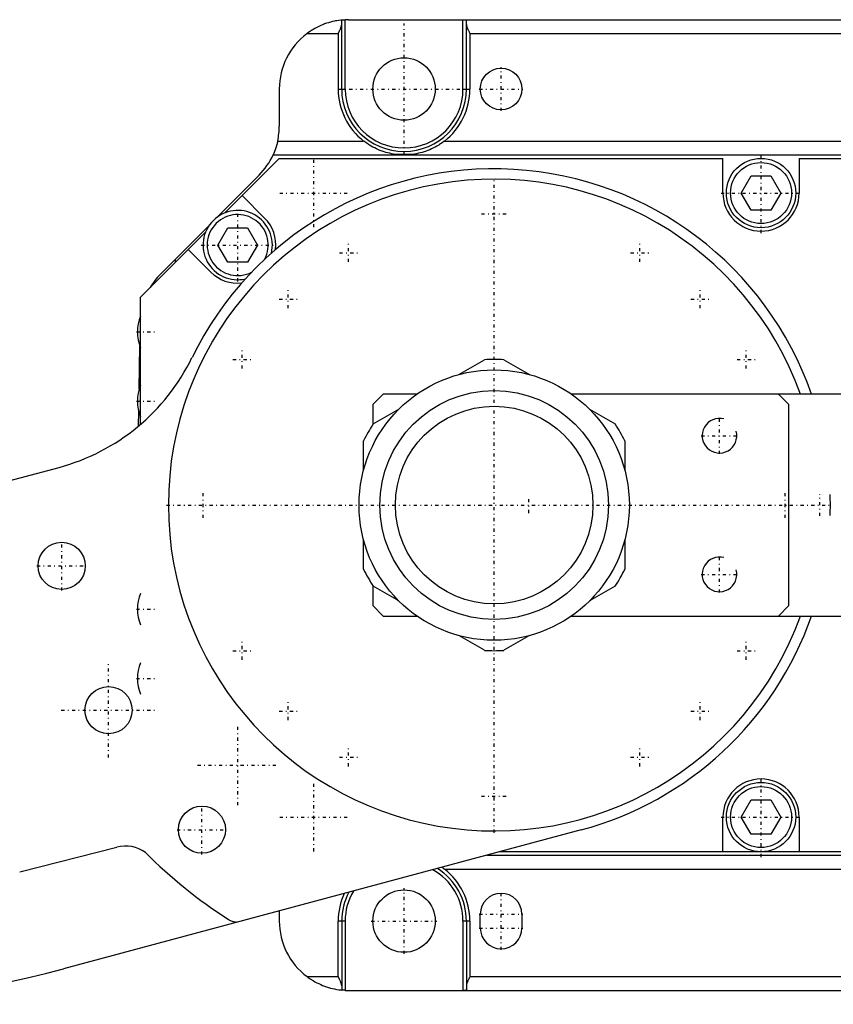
# Model space of a CAD drawing. Extents: x -392 to 171, y -72 to 70.
# Tile 3 of 4: x -68 to 49, y -72 to 70. Entities that reach past the tile are written whole.
import ezdxf

# ---------------------------------------------------------------- set-up
doc = ezdxf.new("R2010")
doc.units = 0
doc.linetypes.add('CENTER', pattern=[1.5, 0.45, -0.5, 0.05, -0.5])
for name, color, linetype in [('AM_0', 7, 'CONTINUOUS'), ('AM_10', 7, 'CONTINUOUS'), ('AM_7', 7, 'CENTER')]:
    doc.layers.add(name, color=color, linetype=linetype)

msp = doc.modelspace()

# ---------------------------------------------------------------- linework, layer by layer
at = {"layer": 'AM_0', "color": 7, "linetype": 'CONTINUOUS'}
for p, q in [((-22, 60), (-22, 69.94)), ((-21.5, 60), (-21.5, 69.99)), ((-21, 70), (119, 70)), ((-4.5, 60), (-4.5, 70)), ((-4, 60), (-4, 69.94)), ((-27, 68), (-22.5, 68)), ((-22.5, 68), (-22.5, 60)), ((-3.5, 68), (-3.5, 60)), ((-3.5, 68), (97.5, 68)), ((-31, 60), (-31, 54.64)), ((-22.5, 60), (-21.5, 60)), ((-4.5, 60), (-3.5, 60)), ((-31.23, 52.5), (-18.83, 52.5)), ((-7.17, 52.5), (101.17, 52.5)), ((-38.86, 42.14), (-31, 50)), ((-31.9, 50.5), (127, 50.5)), ((-31, 50), (33, 50)), ((-11.9, 50.56), (-14.1, 50.56)), ((33, 45), (33, 50)), ((44, 50), (44, 45)), ((44, 50), (103, 50)), ((-33.91, 47.59), (-39.89, 41.58)), ((35.64, 45), (37.07, 47.48)), ((37.07, 47.48), (39.93, 47.48)), ((39.93, 47.48), (41.36, 45)), ((-36.36, 44.64), (-33.11, 41.39)), ((37.07, 42.52), (35.64, 45)), ((41.36, 45), (39.93, 42.52)), ((39.93, 42.52), (37.07, 42.52)), ((-48.13, 33.3), (-41.09, 40.37)), ((-39.86, 37.5), (-38.43, 39.97)), ((-38.43, 39.97), (-35.57, 39.97)), ((-35.57, 39.97), (-34.14, 37.5)), ((-51, 30), (-41.64, 39.36)), ((-38.43, 35.02), (-39.86, 37.5)), ((-34.14, 37.5), (-35.57, 35.02)), ((-40.89, 33.61), (-44.14, 36.86)), ((-46, 35.44), (-46, 35)), ((-35.57, 35.02), (-38.43, 35.02)), ((-51, 11.66), (-51, 30)), ((-51.21, 16.7), (-51.1, 22.98)), ((-5.1, 18.82), (-1.41, 20.95)), ((1.41, 20.95), (5.1, 18.82)), ((-16, 16), (-17.5, 14.5)), ((-11.15, 16), (-16, 16)), ((110, 16), (11.15, 16)), ((42.5, 14.5), (41, 16)), ((-17.5, 14.5), (-17.5, 11.61)), ((42.5, -14.5), (42.5, 14.5)), ((-51.3, 11.41), (-51.26, 13.49)), ((-17.44, 11.7), (-13.75, 13.83)), ((13.75, 13.83), (17.44, 11.7)), ((-18.85, 4.99), (-18.85, 9.26)), ((18.85, 9.26), (18.85, 4.99)), ((-80.22, 0.75), (-62.76, 5.44)), ((-18.85, -9.26), (-18.85, -4.99)), ((18.85, -4.99), (18.85, -9.26)), ((-17.5, -11.61), (-17.5, -14.5)), ((-13.75, -13.83), (-17.44, -11.7)), ((17.44, -11.7), (13.75, -13.83)), ((-17.5, -14.5), (-16, -16)), ((41, -16), (42.5, -14.5)), ((-16, -16), (-11.15, -16)), ((11.15, -16), (110, -16)), ((-1.41, -20.95), (-5.1, -18.82)), ((5.1, -18.82), (1.41, -20.95)), ((35.64, -45), (37.07, -42.53)), ((37.07, -42.53), (39.93, -42.53)), ((39.93, -42.53), (41.36, -45)), ((33, -50), (33, -45)), ((37.07, -47.48), (35.64, -45)), ((41.36, -45), (39.93, -47.48)), ((44, -45), (44, -50)), ((12.56, -46.84), (-62.15, -66.88)), ((39.93, -47.48), (37.07, -47.48)), ((-68.45, -52.88), (-54.43, -49.33)), ((-1.07, -50.5), (127, -50.5)), ((126, -50), (0.8, -50)), ((-7.17, -52.5), (101.17, -52.5)), ((-31, -58.53), (-31, -60)), ((-2, -61), (-2, -59)), ((4, -59), (4, -61)), ((-37.21, -60.11), (-37.21, -60.19)), ((-22.5, -68), (-22.5, -60)), ((-21.5, -60), (-22.5, -60)), ((-22, -60), (-22, -69.94)), ((-21.5, -60), (-21.5, -69.99)), ((-4.5, -60), (-4.5, -70)), ((-3.5, -60), (-4.5, -60)), ((-4, -60), (-4, -69.94)), ((-3.5, -60), (-3.5, -68)), ((-27, -68), (-22.5, -68)), ((-3.5, -68), (97.5, -68)), ((-21, -70), (119, -70))]:
    msp.add_line(p, q, dxfattribs=at)
for points in [[(-22, 69.95, 0), (-22.14, 69.93, 0), (-22.43, 69.9, 0), (-22.72, 69.85, 0), (-22.87, 69.82, 0), (-23.02, 69.79, 0), (-23.31, 69.73, 0), (-23.6, 69.66, 0), (-23.89, 69.57, 0), (-24.18, 69.48, 0), (-24.46, 69.38, 0), (-24.61, 69.33, 0), (-24.75, 69.27, 0), (-25.03, 69.15, 0), (-25.31, 69.02, 0), (-25.58, 68.89, 0), (-25.85, 68.75, 0), (-26.11, 68.59, 0), (-26.25, 68.51, 0), (-26.37, 68.43, 0), (-26.63, 68.27, 0), (-26.88, 68.09, 0), (-27, 68, 0)], [(-22, 69.95, 0), (-22, 69.95, 0), (-22, 69.95, 0), (-21.99, 69.95, 0), (-21.99, 69.95, 0), (-21.99, 69.95, 0), (-21.99, 69.95, 0), (-21.99, 69.95, 0), (-21.99, 69.95, 0), (-21.99, 69.95, 0), (-21.99, 69.95, 0), (-21.99, 69.95, 0), (-21.99, 69.95, 0), (-21.98, 69.95, 0), (-21.98, 69.95, 0), (-21.98, 69.95, 0), (-21.98, 69.95, 0), (-21.98, 69.95, 0), (-21.98, 69.95, 0), (-21.97, 69.95, 0), (-21.97, 69.95, 0), (-21.97, 69.95, 0), (-21.97, 69.95, 0), (-21.97, 69.95, 0), (-21.96, 69.95, 0), (-21.96, 69.95, 0), (-21.96, 69.95, 0), (-21.96, 69.95, 0), (-21.96, 69.95, 0), (-21.95, 69.95, 0), (-21.95, 69.95, 0), (-21.95, 69.95, 0), (-21.94, 69.96, 0), (-21.94, 69.96, 0), (-21.94, 69.96, 0), (-21.94, 69.96, 0), (-21.93, 69.96, 0), (-21.93, 69.96, 0), (-21.93, 69.96, 0), (-21.92, 69.96, 0), (-21.92, 69.96, 0), (-21.92, 69.96, 0), (-21.92, 69.96, 0), (-21.91, 69.96, 0), (-21.91, 69.96, 0), (-21.91, 69.96, 0), (-21.9, 69.96, 0), (-21.9, 69.96, 0), (-21.9, 69.96, 0), (-21.89, 69.96, 0), (-21.89, 69.96, 0), (-21.89, 69.96, 0), (-21.88, 69.96, 0), (-21.88, 69.96, 0), (-21.87, 69.96, 0), (-21.87, 69.96, 0), (-21.87, 69.96, 0), (-21.86, 69.96, 0), (-21.86, 69.96, 0), (-21.85, 69.96, 0), (-21.85, 69.96, 0), (-21.85, 69.96, 0), (-21.85, 69.96, 0), (-21.84, 69.96, 0), (-21.84, 69.97, 0), (-21.83, 69.97, 0), (-21.83, 69.97, 0), (-21.83, 69.97, 0), (-21.82, 69.97, 0), (-21.82, 69.97, 0), (-21.82, 69.97, 0), (-21.81, 69.97, 0), (-21.8, 69.97, 0), (-21.8, 69.97, 0), (-21.79, 69.97, 0), (-21.79, 69.97, 0), (-21.79, 69.97, 0), (-21.78, 69.97, 0), (-21.78, 69.97, 0), (-21.77, 69.97, 0), (-21.77, 69.97, 0), (-21.76, 69.97, 0), (-21.75, 69.97, 0), (-21.75, 69.97, 0), (-21.75, 69.97, 0), (-21.74, 69.97, 0), (-21.74, 69.97, 0), (-21.73, 69.97, 0), (-21.72, 69.97, 0), (-21.72, 69.97, 0), (-21.72, 69.97, 0), (-21.71, 69.97, 0), (-21.71, 69.98, 0), (-21.7, 69.98, 0), (-21.69, 69.98, 0), (-21.69, 69.98, 0), (-21.68, 69.98, 0), (-21.68, 69.98, 0), (-21.67, 69.98, 0), (-21.67, 69.98, 0), (-21.66, 69.98, 0), (-21.65, 69.98, 0), (-21.65, 69.98, 0), (-21.64, 69.98, 0), (-21.64, 69.98, 0), (-21.64, 69.98, 0), (-21.63, 69.98, 0), (-21.62, 69.98, 0), (-21.62, 69.98, 0), (-21.62, 69.98, 0), (-21.61, 69.98, 0), (-21.6, 69.98, 0), (-21.6, 69.98, 0), (-21.6, 69.98, 0), (-21.59, 69.98, 0), (-21.58, 69.98, 0), (-21.58, 69.98, 0), (-21.57, 69.98, 0), (-21.56, 69.98, 0), (-21.56, 69.98, 0), (-21.56, 69.98, 0), (-21.55, 69.98, 0), (-21.54, 69.99, 0), (-21.54, 69.99, 0), (-21.53, 69.99, 0), (-21.52, 69.99, 0), (-21.52, 69.99, 0), (-21.52, 69.99, 0), (-21.51, 69.99, 0), (-21.5, 69.99, 0), (-21.5, 69.99, 0)], [(-22, 69.94, 0), (-22, 69.94, 0), (-22, 69.94, 0), (-22, 69.95, 0), (-22, 69.95, 0)], [(-4.5, 70, 0), (-4.5, 70, 0), (-4.49, 70, 0), (-4.48, 70, 0), (-4.48, 70, 0), (-4.48, 70, 0), (-4.47, 70, 0), (-4.46, 70, 0), (-4.45, 70, 0), (-4.45, 70, 0), (-4.44, 70, 0), (-4.44, 70, 0), (-4.43, 70, 0), (-4.42, 70, 0), (-4.42, 70, 0), (-4.41, 70, 0), (-4.4, 70, 0), (-4.4, 70, 0), (-4.39, 70, 0), (-4.39, 70, 0), (-4.38, 70, 0), (-4.37, 70, 0), (-4.37, 70, 0), (-4.37, 70, 0), (-4.36, 70, 0), (-4.35, 70, 0), (-4.35, 70, 0), (-4.35, 70, 0), (-4.34, 70, 0), (-4.33, 70, 0), (-4.32, 70, 0), (-4.32, 70, 0), (-4.31, 70, 0), (-4.31, 70, 0), (-4.3, 70, 0), (-4.3, 70, 0), (-4.29, 70, 0), (-4.28, 70, 0), (-4.28, 70, 0), (-4.27, 70, 0), (-4.27, 70, 0), (-4.26, 70, 0), (-4.26, 70, 0), (-4.25, 70, 0), (-4.24, 70, 0), (-4.24, 70, 0), (-4.23, 70, 0), (-4.23, 70, 0), (-4.23, 70, 0), (-4.22, 70, 0), (-4.21, 70, 0), (-4.21, 70, 0), (-4.2, 70, 0), (-4.2, 70, 0), (-4.19, 70, 0), (-4.19, 70, 0), (-4.18, 70, 0), (-4.18, 70, 0), (-4.17, 70, 0), (-4.17, 70, 0), (-4.16, 70, 0), (-4.16, 70, 0), (-4.16, 70, 0), (-4.15, 70, 0), (-4.15, 69.99, 0), (-4.14, 69.99, 0), (-4.14, 69.99, 0), (-4.14, 69.99, 0), (-4.13, 69.99, 0), (-4.13, 69.99, 0), (-4.13, 69.99, 0), (-4.12, 69.99, 0), (-4.12, 69.99, 0), (-4.11, 69.99, 0), (-4.11, 69.99, 0), (-4.1, 69.99, 0), (-4.1, 69.99, 0), (-4.1, 69.99, 0), (-4.1, 69.99, 0), (-4.09, 69.99, 0), (-4.09, 69.99, 0), (-4.08, 69.99, 0), (-4.08, 69.99, 0), (-4.08, 69.99, 0), (-4.08, 69.99, 0), (-4.07, 69.99, 0), (-4.07, 69.98, 0), (-4.06, 69.98, 0), (-4.06, 69.98, 0), (-4.06, 69.98, 0), (-4.06, 69.98, 0), (-4.05, 69.98, 0), (-4.05, 69.98, 0), (-4.05, 69.98, 0), (-4.04, 69.98, 0), (-4.04, 69.98, 0), (-4.04, 69.98, 0), (-4.04, 69.98, 0), (-4.04, 69.98, 0), (-4.03, 69.97, 0), (-4.03, 69.97, 0), (-4.03, 69.97, 0), (-4.03, 69.97, 0), (-4.02, 69.97, 0), (-4.02, 69.97, 0), (-4.02, 69.97, 0), (-4.02, 69.97, 0), (-4.02, 69.97, 0), (-4.02, 69.96, 0), (-4.02, 69.96, 0), (-4.01, 69.96, 0), (-4.01, 69.96, 0), (-4.01, 69.96, 0), (-4.01, 69.96, 0), (-4.01, 69.96, 0), (-4.01, 69.96, 0), (-4.01, 69.96, 0), (-4.01, 69.95, 0), (-4, 69.95, 0), (-4, 69.95, 0), (-4, 69.95, 0), (-4, 69.95, 0), (-4, 69.95, 0), (-4, 69.95, 0), (-4, 69.94, 0), (-4, 69.94, 0), (-4, 69.94, 0), (-4, 69.94, 0), (-4, 69.94, 0), (-4, 69.94, 0), (-4, 69.94, 0)], [(-22.5, 68, 0), (-22.48, 68.04, 0), (-22.44, 68.11, 0), (-22.41, 68.19, 0), (-22.39, 68.23, 0), (-22.37, 68.27, 0), (-22.33, 68.34, 0), (-22.29, 68.42, 0), (-22.26, 68.5, 0), (-22.22, 68.58, 0), (-22.19, 68.65, 0), (-22.17, 68.69, 0), (-22.16, 68.73, 0), (-22.13, 68.8, 0), (-22.1, 68.88, 0), (-22.07, 68.95, 0), (-22.05, 69.02, 0), (-22.03, 69.09, 0), (-22.02, 69.13, 0), (-22.02, 69.16, 0), (-22.01, 69.2, 0), (-22.01, 69.21, 0), (-22.01, 69.22, 0), (-22.01, 69.23, 0), (-22.01, 69.23, 0), (-22, 69.24, 0), (-22, 69.25, 0), (-22, 69.26, 0), (-22, 69.28, 0), (-22, 69.29, 0), (-22, 69.29, 0), (-22, 69.3, 0), (-22, 69.31, 0), (-22, 69.32, 0), (-22, 69.32, 0)], [(-4, 69.32, 0), (-4, 69.32, 0), (-4, 69.31, 0), (-4, 69.3, 0), (-4, 69.29, 0), (-4, 69.29, 0), (-4, 69.28, 0), (-4, 69.26, 0), (-4, 69.25, 0), (-4, 69.24, 0), (-3.99, 69.23, 0), (-3.99, 69.23, 0), (-3.99, 69.22, 0), (-3.99, 69.21, 0), (-3.99, 69.2, 0), (-3.98, 69.16, 0), (-3.98, 69.13, 0), (-3.97, 69.09, 0), (-3.95, 69.02, 0), (-3.93, 68.95, 0), (-3.9, 68.88, 0), (-3.87, 68.8, 0), (-3.84, 68.73, 0), (-3.83, 68.69, 0), (-3.81, 68.65, 0), (-3.78, 68.58, 0), (-3.74, 68.5, 0), (-3.71, 68.42, 0), (-3.67, 68.34, 0), (-3.63, 68.27, 0), (-3.61, 68.23, 0), (-3.59, 68.19, 0), (-3.56, 68.11, 0), (-3.52, 68.04, 0), (-3.5, 68, 0)], [(-31.23, 52.5, 0), (-31.23, 52.49, 0), (-31.24, 52.46, 0), (-31.25, 52.43, 0), (-31.25, 52.42, 0), (-31.25, 52.4, 0), (-31.26, 52.37, 0), (-31.27, 52.34, 0), (-31.27, 52.32, 0), (-31.28, 52.29, 0), (-31.29, 52.26, 0), (-31.29, 52.24, 0), (-31.29, 52.23, 0), (-31.3, 52.2, 0), (-31.31, 52.17, 0), (-31.32, 52.15, 0), (-31.32, 52.12, 0), (-31.33, 52.09, 0), (-31.33, 52.07, 0), (-31.34, 52.06, 0), (-31.35, 52.03, 0), (-31.35, 52, 0), (-31.36, 51.99, 0), (-31.36, 51.97, 0), (-31.37, 51.95, 0), (-31.38, 51.92, 0), (-31.38, 51.9, 0), (-31.39, 51.89, 0), (-31.39, 51.86, 0), (-31.4, 51.83, 0), (-31.41, 51.81, 0), (-31.42, 51.78, 0), (-31.43, 51.75, 0), (-31.43, 51.74, 0), (-31.43, 51.73, 0), (-31.44, 51.7, 0), (-31.45, 51.67, 0), (-31.46, 51.65, 0), (-31.47, 51.62, 0), (-31.48, 51.59, 0), (-31.48, 51.58, 0), (-31.48, 51.57, 0), (-31.49, 51.54, 0), (-31.5, 51.52, 0), (-31.51, 51.49, 0), (-31.52, 51.47, 0), (-31.53, 51.44, 0), (-31.53, 51.43, 0), (-31.53, 51.42, 0), (-31.54, 51.39, 0), (-31.55, 51.37, 0), (-31.56, 51.34, 0), (-31.57, 51.32, 0), (-31.58, 51.3, 0), (-31.58, 51.29, 0), (-31.58, 51.28, 0), (-31.59, 51.25, 0), (-31.6, 51.23, 0), (-31.61, 51.21, 0), (-31.61, 51.19, 0), (-31.62, 51.17, 0), (-31.63, 51.16, 0), (-31.63, 51.15, 0), (-31.64, 51.12, 0), (-31.65, 51.1, 0), (-31.65, 51.09, 0), (-31.65, 51.08, 0), (-31.66, 51.07, 0), (-31.67, 51.05, 0), (-31.67, 51.04, 0), (-31.68, 51.03, 0), (-31.68, 51.01, 0), (-31.69, 50.99, 0), (-31.7, 50.97, 0), (-31.7, 50.95, 0), (-31.71, 50.94, 0), (-31.72, 50.93, 0), (-31.72, 50.92, 0), (-31.73, 50.9, 0), (-31.73, 50.88, 0), (-31.74, 50.87, 0), (-31.75, 50.85, 0), (-31.75, 50.83, 0), (-31.76, 50.82, 0), (-31.76, 50.82, 0), (-31.77, 50.8, 0), (-31.77, 50.79, 0), (-31.78, 50.77, 0), (-31.79, 50.76, 0), (-31.79, 50.74, 0), (-31.79, 50.73, 0), (-31.8, 50.73, 0), (-31.8, 50.71, 0), (-31.81, 50.7, 0), (-31.81, 50.69, 0), (-31.82, 50.68, 0), (-31.82, 50.66, 0), (-31.83, 50.66, 0), (-31.83, 50.65, 0), (-31.83, 50.64, 0), (-31.84, 50.63, 0), (-31.84, 50.62, 0), (-31.85, 50.61, 0), (-31.85, 50.6, 0), (-31.85, 50.6, 0), (-31.86, 50.59, 0), (-31.86, 50.58, 0), (-31.86, 50.57, 0), (-31.87, 50.57, 0), (-31.87, 50.57, 0), (-31.87, 50.56, 0), (-31.87, 50.55, 0), (-31.88, 50.55, 0), (-31.88, 50.55, 0), (-31.88, 50.54, 0), (-31.88, 50.53, 0), (-31.88, 50.53, 0), (-31.89, 50.52, 0), (-31.89, 50.52, 0), (-31.89, 50.52, 0), (-31.89, 50.52, 0), (-31.89, 50.51, 0), (-31.89, 50.51, 0), (-31.89, 50.51, 0), (-31.9, 50.5, 0), (-31.9, 50.5, 0), (-31.9, 50.5, 0), (-31.9, 50.5, 0), (-31.9, 50.5, 0), (-31.9, 50.5, 0), (-31.9, 50.5, 0)], [(-14.1, 50.56, 0), (-14.23, 50.58, 0), (-14.51, 50.62, 0), (-14.79, 50.67, 0), (-14.93, 50.7, 0), (-15.07, 50.73, 0), (-15.34, 50.79, 0), (-15.62, 50.87, 0), (-15.89, 50.95, 0), (-16.17, 51.04, 0), (-16.44, 51.14, 0), (-16.57, 51.2, 0), (-16.71, 51.25, 0), (-16.97, 51.37, 0), (-17.23, 51.5, 0), (-17.49, 51.63, 0), (-17.75, 51.77, 0), (-18, 51.92, 0), (-18.12, 52, 0), (-18.24, 52.08, 0), (-18.48, 52.24, 0), (-18.72, 52.41, 0), (-18.83, 52.5, 0)], [(-7.17, 52.5, 0), (-7.28, 52.41, 0), (-7.52, 52.24, 0), (-7.76, 52.08, 0), (-7.88, 52, 0), (-8, 51.92, 0), (-8.25, 51.77, 0), (-8.51, 51.63, 0), (-8.77, 51.5, 0), (-9.03, 51.37, 0), (-9.29, 51.25, 0), (-9.43, 51.2, 0), (-9.56, 51.14, 0), (-9.83, 51.04, 0), (-10.11, 50.95, 0), (-10.38, 50.87, 0), (-10.66, 50.79, 0), (-10.93, 50.73, 0), (-11.07, 50.7, 0), (-11.21, 50.67, 0), (-11.49, 50.62, 0), (-11.77, 50.58, 0), (-11.9, 50.56, 0)], [(-7.53, -52.23, 0), (-7.47, -52.28, 0), (-7.35, -52.36, 0), (-7.23, -52.45, 0), (-7.17, -52.5, 0)], [(-27, -68, 0), (-26.88, -68.09, 0), (-26.63, -68.27, 0), (-26.37, -68.43, 0), (-26.25, -68.51, 0), (-26.11, -68.59, 0), (-25.85, -68.75, 0), (-25.58, -68.89, 0), (-25.31, -69.02, 0), (-25.03, -69.15, 0), (-24.75, -69.27, 0), (-24.61, -69.33, 0), (-24.46, -69.38, 0), (-24.18, -69.48, 0), (-23.89, -69.57, 0), (-23.6, -69.66, 0), (-23.31, -69.73, 0), (-23.02, -69.79, 0), (-22.87, -69.82, 0), (-22.72, -69.85, 0), (-22.43, -69.9, 0), (-22.14, -69.93, 0), (-22, -69.95, 0)], [(-22, -69.32, 0), (-22, -69.32, 0), (-22, -69.31, 0), (-22, -69.3, 0), (-22, -69.29, 0), (-22, -69.29, 0), (-22, -69.28, 0), (-22, -69.26, 0), (-22, -69.25, 0), (-22, -69.24, 0), (-22.01, -69.23, 0), (-22.01, -69.23, 0), (-22.01, -69.22, 0), (-22.01, -69.21, 0), (-22.01, -69.2, 0), (-22.02, -69.16, 0), (-22.02, -69.13, 0), (-22.03, -69.09, 0), (-22.05, -69.02, 0), (-22.07, -68.95, 0), (-22.1, -68.88, 0), (-22.13, -68.8, 0), (-22.16, -68.73, 0), (-22.17, -68.69, 0), (-22.19, -68.65, 0), (-22.22, -68.58, 0), (-22.26, -68.5, 0), (-22.29, -68.42, 0), (-22.33, -68.34, 0), (-22.37, -68.27, 0), (-22.39, -68.23, 0), (-22.41, -68.19, 0), (-22.44, -68.11, 0), (-22.48, -68.04, 0), (-22.5, -68, 0)], [(-3.5, -68, 0), (-3.52, -68.04, 0), (-3.56, -68.11, 0), (-3.59, -68.19, 0), (-3.61, -68.23, 0), (-3.63, -68.27, 0), (-3.67, -68.34, 0), (-3.71, -68.42, 0), (-3.74, -68.5, 0), (-3.78, -68.58, 0), (-3.81, -68.65, 0), (-3.83, -68.69, 0), (-3.84, -68.73, 0), (-3.87, -68.8, 0), (-3.9, -68.88, 0), (-3.93, -68.95, 0), (-3.95, -69.02, 0), (-3.97, -69.09, 0), (-3.98, -69.13, 0), (-3.98, -69.16, 0), (-3.99, -69.2, 0), (-3.99, -69.21, 0), (-3.99, -69.22, 0), (-3.99, -69.23, 0), (-3.99, -69.23, 0), (-4, -69.24, 0), (-4, -69.25, 0), (-4, -69.26, 0), (-4, -69.28, 0), (-4, -69.29, 0), (-4, -69.29, 0), (-4, -69.3, 0), (-4, -69.31, 0), (-4, -69.32, 0), (-4, -69.32, 0)], [(-22, -69.95, 0), (-22, -69.95, 0), (-22, -69.94, 0), (-22, -69.94, 0), (-22, -69.94, 0)], [(-21.5, -69.99, 0), (-21.5, -69.99, 0), (-21.51, -69.99, 0), (-21.52, -69.99, 0), (-21.52, -69.99, 0), (-21.52, -69.99, 0), (-21.53, -69.99, 0), (-21.54, -69.99, 0), (-21.54, -69.99, 0), (-21.55, -69.98, 0), (-21.56, -69.98, 0), (-21.56, -69.98, 0), (-21.56, -69.98, 0), (-21.57, -69.98, 0), (-21.58, -69.98, 0), (-21.58, -69.98, 0), (-21.59, -69.98, 0), (-21.6, -69.98, 0), (-21.6, -69.98, 0), (-21.6, -69.98, 0), (-21.61, -69.98, 0), (-21.62, -69.98, 0), (-21.62, -69.98, 0), (-21.62, -69.98, 0), (-21.63, -69.98, 0), (-21.64, -69.98, 0), (-21.64, -69.98, 0), (-21.64, -69.98, 0), (-21.65, -69.98, 0), (-21.65, -69.98, 0), (-21.66, -69.98, 0), (-21.67, -69.98, 0), (-21.67, -69.98, 0), (-21.68, -69.98, 0), (-21.68, -69.98, 0), (-21.69, -69.98, 0), (-21.69, -69.98, 0), (-21.7, -69.98, 0), (-21.71, -69.98, 0), (-21.71, -69.97, 0), (-21.72, -69.97, 0), (-21.72, -69.97, 0), (-21.72, -69.97, 0), (-21.73, -69.97, 0), (-21.74, -69.97, 0), (-21.74, -69.97, 0), (-21.75, -69.97, 0), (-21.75, -69.97, 0), (-21.75, -69.97, 0), (-21.76, -69.97, 0), (-21.77, -69.97, 0), (-21.77, -69.97, 0), (-21.78, -69.97, 0), (-21.78, -69.97, 0), (-21.79, -69.97, 0), (-21.79, -69.97, 0), (-21.79, -69.97, 0), (-21.8, -69.97, 0), (-21.8, -69.97, 0), (-21.81, -69.97, 0), (-21.82, -69.97, 0), (-21.82, -69.97, 0), (-21.82, -69.97, 0), (-21.83, -69.97, 0), (-21.83, -69.97, 0), (-21.83, -69.97, 0), (-21.84, -69.97, 0), (-21.84, -69.96, 0), (-21.85, -69.96, 0), (-21.85, -69.96, 0), (-21.85, -69.96, 0), (-21.85, -69.96, 0), (-21.86, -69.96, 0), (-21.86, -69.96, 0), (-21.87, -69.96, 0), (-21.87, -69.96, 0), (-21.87, -69.96, 0), (-21.88, -69.96, 0), (-21.88, -69.96, 0), (-21.89, -69.96, 0), (-21.89, -69.96, 0), (-21.89, -69.96, 0), (-21.9, -69.96, 0), (-21.9, -69.96, 0), (-21.9, -69.96, 0), (-21.91, -69.96, 0), (-21.91, -69.96, 0), (-21.91, -69.96, 0), (-21.92, -69.96, 0), (-21.92, -69.96, 0), (-21.92, -69.96, 0), (-21.92, -69.96, 0), (-21.93, -69.96, 0), (-21.93, -69.96, 0), (-21.93, -69.96, 0), (-21.94, -69.96, 0), (-21.94, -69.96, 0), (-21.94, -69.96, 0), (-21.94, -69.96, 0), (-21.95, -69.95, 0), (-21.95, -69.95, 0), (-21.95, -69.95, 0), (-21.96, -69.95, 0), (-21.96, -69.95, 0), (-21.96, -69.95, 0), (-21.96, -69.95, 0), (-21.96, -69.95, 0), (-21.97, -69.95, 0), (-21.97, -69.95, 0), (-21.97, -69.95, 0), (-21.97, -69.95, 0), (-21.97, -69.95, 0), (-21.98, -69.95, 0), (-21.98, -69.95, 0), (-21.98, -69.95, 0), (-21.98, -69.95, 0), (-21.98, -69.95, 0), (-21.98, -69.95, 0), (-21.99, -69.95, 0), (-21.99, -69.95, 0), (-21.99, -69.95, 0), (-21.99, -69.95, 0), (-21.99, -69.95, 0), (-21.99, -69.95, 0), (-21.99, -69.95, 0), (-21.99, -69.95, 0), (-21.99, -69.95, 0), (-21.99, -69.95, 0), (-22, -69.95, 0), (-22, -69.95, 0), (-22, -69.95, 0)], [(-4, -69.94, 0), (-4, -69.94, 0), (-4, -69.94, 0), (-4, -69.94, 0), (-4, -69.94, 0), (-4, -69.94, 0), (-4, -69.94, 0), (-4, -69.95, 0), (-4, -69.95, 0), (-4, -69.95, 0), (-4, -69.95, 0), (-4, -69.95, 0), (-4, -69.95, 0), (-4.01, -69.95, 0), (-4.01, -69.96, 0), (-4.01, -69.96, 0), (-4.01, -69.96, 0), (-4.01, -69.96, 0), (-4.01, -69.96, 0), (-4.01, -69.96, 0), (-4.01, -69.96, 0), (-4.02, -69.96, 0), (-4.02, -69.96, 0), (-4.02, -69.97, 0), (-4.02, -69.97, 0), (-4.02, -69.97, 0), (-4.02, -69.97, 0), (-4.02, -69.97, 0), (-4.03, -69.97, 0), (-4.03, -69.97, 0), (-4.03, -69.97, 0), (-4.03, -69.97, 0), (-4.04, -69.98, 0), (-4.04, -69.98, 0), (-4.04, -69.98, 0), (-4.04, -69.98, 0), (-4.04, -69.98, 0), (-4.05, -69.98, 0), (-4.05, -69.98, 0), (-4.05, -69.98, 0), (-4.06, -69.98, 0), (-4.06, -69.98, 0), (-4.06, -69.98, 0), (-4.06, -69.98, 0), (-4.07, -69.98, 0), (-4.07, -69.99, 0), (-4.08, -69.99, 0), (-4.08, -69.99, 0), (-4.08, -69.99, 0), (-4.08, -69.99, 0), (-4.09, -69.99, 0), (-4.09, -69.99, 0), (-4.1, -69.99, 0), (-4.1, -69.99, 0), (-4.1, -69.99, 0), (-4.1, -69.99, 0), (-4.11, -69.99, 0), (-4.11, -69.99, 0), (-4.12, -69.99, 0), (-4.12, -69.99, 0), (-4.13, -69.99, 0), (-4.13, -69.99, 0), (-4.13, -69.99, 0), (-4.14, -69.99, 0), (-4.14, -69.99, 0), (-4.14, -69.99, 0), (-4.15, -69.99, 0), (-4.15, -70, 0), (-4.16, -70, 0), (-4.16, -70, 0), (-4.16, -70, 0), (-4.17, -70, 0), (-4.17, -70, 0), (-4.18, -70, 0), (-4.18, -70, 0), (-4.19, -70, 0), (-4.19, -70, 0), (-4.2, -70, 0), (-4.2, -70, 0), (-4.21, -70, 0), (-4.21, -70, 0), (-4.22, -70, 0), (-4.23, -70, 0), (-4.23, -70, 0), (-4.23, -70, 0), (-4.24, -70, 0), (-4.24, -70, 0), (-4.25, -70, 0), (-4.26, -70, 0), (-4.26, -70, 0), (-4.27, -70, 0), (-4.27, -70, 0), (-4.28, -70, 0), (-4.28, -70, 0), (-4.29, -70, 0), (-4.3, -70, 0), (-4.3, -70, 0), (-4.31, -70, 0), (-4.31, -70, 0), (-4.32, -70, 0), (-4.32, -70, 0), (-4.33, -70, 0), (-4.34, -70, 0), (-4.35, -70, 0), (-4.35, -70, 0), (-4.35, -70, 0), (-4.36, -70, 0), (-4.37, -70, 0), (-4.37, -70, 0), (-4.37, -70, 0), (-4.38, -70, 0), (-4.39, -70, 0), (-4.39, -70, 0), (-4.4, -70, 0), (-4.4, -70, 0), (-4.41, -70, 0), (-4.42, -70, 0), (-4.42, -70, 0), (-4.43, -70, 0), (-4.44, -70, 0), (-4.44, -70, 0), (-4.45, -70, 0), (-4.45, -70, 0), (-4.46, -70, 0), (-4.47, -70, 0), (-4.48, -70, 0), (-4.48, -70, 0), (-4.48, -70, 0), (-4.49, -70, 0), (-4.5, -70, 0), (-4.5, -70, 0)]]:
    msp.add_polyline3d(points, dxfattribs=at)
for centre, radius in [((-13, 60), 4.5), ((1, 60), 3), ((38.5, 45), 5), ((38.5, 45), 4.4), ((0, 0), 19.5), ((0, 0), 16.5), ((0, 0), 14.25), ((-62.39, -8.77), 3.4), ((-55.63, -29.58), 3.4), ((38.5, -45), 5), ((38.5, -45), 4.4), ((-42.16, -46.82), 3.4), ((-13, -60), 4.5)]:
    msp.add_circle(centre, radius, dxfattribs=at)
for centre, radius, start, end in [((-21, 60), 10, 90, 92.866), ((-21, 60), 10, 126.8699, 180), ((-13, 60), 9.5, 180, 232.1364), ((-13, 60), 9, 180, 0), ((-13, 60), 8.5, 180, 0), ((-13, 60), 9.5, 307.8636, 0), ((-41, 54.64), 10, 347.6431, 0), ((-41, 54.64), 10, 315.1327, 335.5436), ((0, 0), 48.5, 19.2625, 154.0008), ((0, 0), 47, 19.9028, 340.0972), ((38.5, 45), 5.5, 180, 0), ((-37, 37.5), 5, 346.3595, 282.8715), ((-37, 37.5), 4.4, 332.0221, 297.2089), ((-37, 37.5), 5.5, 353.157, 45), ((-41.04, 26.25), 10, 135.1327, 149.1974), ((-37, 37.5), 5.5, 225, 276.074), ((-45.8, 25), 5.67, 156.5068, 203.4932), ((-70.56, 34.41), 30, 285.0533, 334.0008), ((0, 0), 21, 86.1532, 93.8468), ((-45.8, 15), 5.67, 156.5068, 203.4932), ((0, 0), 21, 146.1532, 153.8468), ((0, 0), 21, 26.1532, 33.8468), ((0, 0), 48.5, 358.2277, 1.7723), ((0, 0), 21, 206.1532, 213.8468), ((0, 0), 21, 326.1532, 333.8468), ((-45.8, -15), 5.67, 156.5068, 203.4932), ((0, 0), 48.5, 285.0126, 340.7375), ((0, 0), 21, 266.1532, 273.8468), ((-45.8, -25), 5.67, 156.5068, 203.4932), ((38.5, -45), 5.5, 0, 180), ((-53.2, -54.18), 5, 54.6484, 104.1925), ((0, 0), 71, 224.883, 237.2839), ((-13, -60), 9, 0, 57.5506), ((-13, -60), 9.5, 0, 52.1364), ((-13, -60), 8.5, 0, 60.7254), ((-13, -60), 9.5, 155.1839, 180), ((-13, -60), 9, 152.4747, 180), ((-13, -60), 8.5, 149.2999, 180), ((1, -59), 3, 0, 180), ((-37.21, -58.11), 2, 234.414, 270), ((-21, -60), 10, 180, 233.1301), ((1, -61), 3, 180, 0), ((-101, 78), 150, 255.0856, 285.0126), ((-21, -60), 10, 267.134, 270)]:
    msp.add_arc(centre, radius, start, end, dxfattribs=at)
at = {"layer": 'AM_10', "color": 7, "linetype": 'CONTINUOUS'}
for centre in [(32.5, 10), (32.5, -10)]:
    msp.add_arc(centre, 2.5, 75, 15, dxfattribs=at)
at = {"layer": 'AM_7', "color": 4, "linetype": 'CENTER'}
for p, q in [((-13, 50.55), (-13, 69.45)), ((1, 56.85), (1, 63.15)), ((-22.45, 60), (-3.55, 60)), ((-2.15, 60), (4.15, 60)), ((-26, 40.06), (-26, 49.94)), ((38.5, 39.23), (38.5, 50.77)), ((0, -47.25), (0, 47.25)), ((0, -47.25), (0, 47.25)), ((-30.94, 45), (-21.06, 45)), ((32.73, 45), (44.27, 45)), ((-37, 32.25), (-37, 42.75)), ((-1.84, 42), (1.84, 42)), ((-42.25, 37.5), (-31.75, 37.5)), ((-21, 35.06), (-21, 37.69)), ((21, 35.06), (21, 37.69)), ((-22.31, 36.37), (-19.69, 36.37)), ((19.69, 36.37), (22.31, 36.37)), ((-29.7, 28.39), (-29.7, 31.01)), ((29.7, 28.39), (29.7, 31.01)), ((-31.01, 29.7), (-28.39, 29.7)), ((28.39, 29.7), (31.01, 29.7)), ((-51.6, 25), (-48.67, 25)), ((-36.37, 19.69), (-36.37, 22.31)), ((36.37, 19.69), (36.37, 22.31)), ((-37.69, 21), (-35.06, 21)), ((35.06, 21), (37.69, 21)), ((-51.6, 15), (-48.67, 15)), ((32.5, 7.37), (32.5, 12.62)), ((29.88, 10), (35.12, 10)), ((-42, -1.84), (-42, 1.84)), ((42, -1.84), (42, 1.84)), ((47, -1.57), (47, 1.57)), ((-47.25, 0), (47.25, 0)), ((-47.25, 0), (48.58, 0)), ((5, -1.15), (5, 1.15)), ((-62.39, -12.34), (-62.39, -5.2)), ((32.5, -12.62), (32.5, -7.37)), ((-65.96, -8.77), (-58.82, -8.77)), ((29.88, -10), (35.12, -10)), ((-51.6, -15), (-48.67, -15)), ((-36.37, -22.31), (-36.37, -19.69)), ((36.37, -22.31), (36.37, -19.69)), ((-37.69, -21), (-35.06, -21)), ((35.06, -21), (37.69, -21)), ((-55.63, -36.4), (-55.63, -22.75)), ((-51.6, -25), (-48.67, -25)), ((-29.7, -31.01), (-29.7, -28.39)), ((29.7, -31.01), (29.7, -28.39)), ((-62.45, -29.58), (-48.8, -29.58)), ((-31.01, -29.7), (-28.39, -29.7)), ((28.39, -29.7), (31.01, -29.7)), ((-37, -43.28), (-37, -31.72)), ((-21, -37.69), (-21, -35.06)), ((21, -37.69), (21, -35.06)), ((-22.31, -36.37), (-19.69, -36.37)), ((19.69, -36.37), (22.31, -36.37)), ((-42.78, -37.5), (-31.22, -37.5)), ((38.5, -50.77), (38.5, -39.23)), ((-26, -49.94), (-26, -40.06)), ((-1.84, -42), (1.84, -42)), ((-42.16, -50.39), (-42.16, -43.25)), ((-30.94, -45), (-21.06, -45)), ((32.73, -45), (44.27, -45)), ((-45.73, -46.82), (-38.59, -46.82)), ((-13, -64.72), (-13, -55.27)), ((1, -64.15), (1, -55.85)), ((-2.15, -59), (4.15, -59)), ((-17.73, -60), (-8.27, -60)), ((-2.15, -61), (4.15, -61))]:
    msp.add_line(p, q, dxfattribs=at)

doc.saveas('drawing.dxf')
